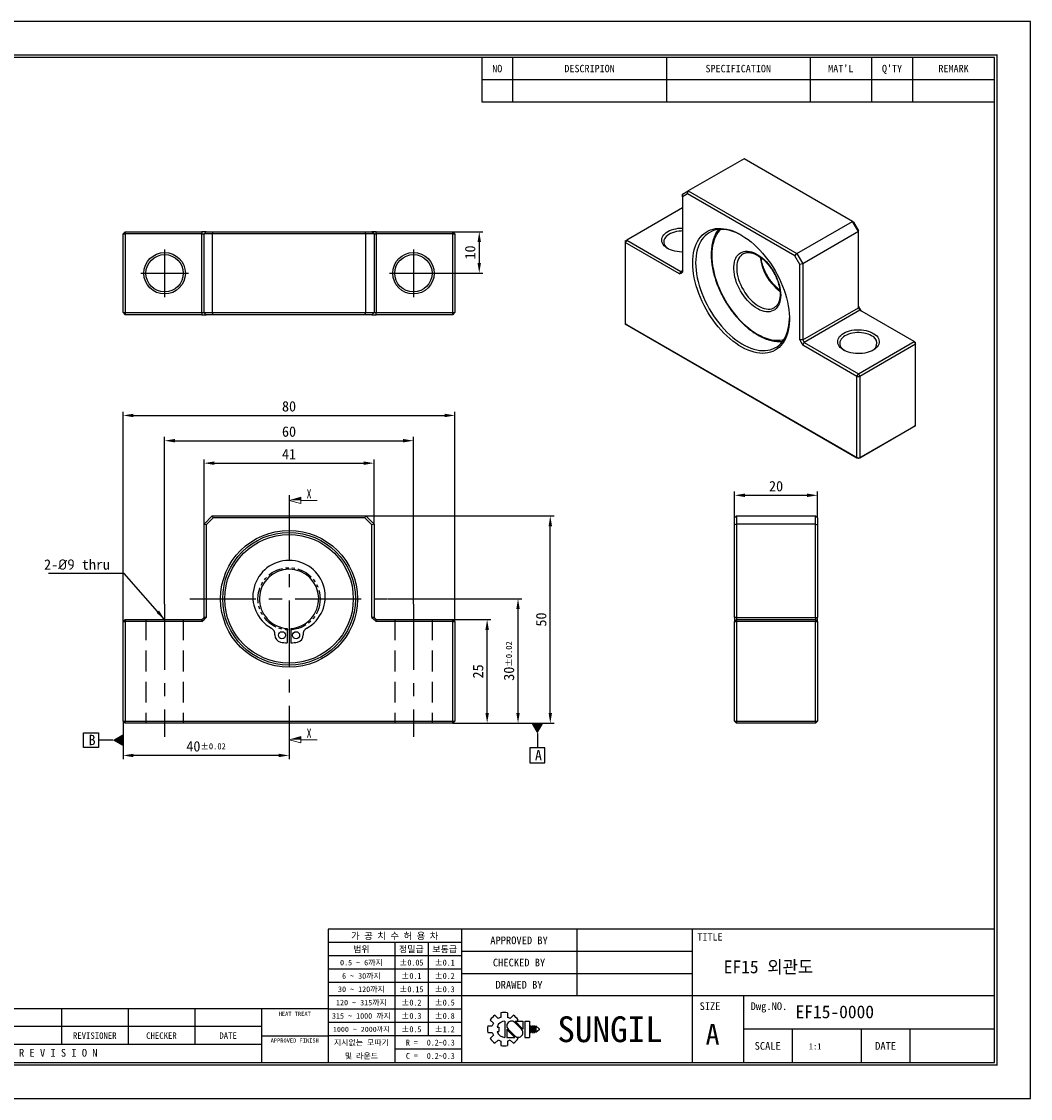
# Model space of a CAD drawing. Header units: millimetres. Extents: x 0 to 367, y 0 to 260.
# Tile 2 of 2: x 124 to 367, y 0 to 260. Entities that reach past the tile are written whole.
import ezdxf
from ezdxf.enums import TextEntityAlignment as Align

# ---------------------------------------------------------------- set-up
doc = ezdxf.new("R2010")
doc.units = ezdxf.units.MM
for name, pattern in [('CENTER', [50.8, 31.75, -6.35, 6.35, -6.35]), ('DASHED', [0.75, 0.5, -0.25]), ('PHANTOM', [2.5, 1.25, -0.25, 0.25, -0.25, 0.25, -0.25])]:
    doc.linetypes.add(name, pattern=pattern)
doc.layers.get('0').update_dxf_attribs({"linetype": 'CONTINUOUS'})
doc.layers.get('DEFPOINTS').update_dxf_attribs({"linetype": 'CONTINUOUS'})
for name, color, linetype in [('center', 1, 'CENTER'), ('hidden', 2, 'DASHED'), ('L1', 7, 'CONTINUOUS'), ('OUTLINE', 7, 'CONTINUOUS'), ('phantom', 6, 'PHANTOM')]:
    doc.layers.add(name, color=color, linetype=linetype)
doc.dimstyles.get("Standard").update_dxf_attribs({"dimtxt": 2.5, "dimasz": 2.5, "dimexe": 0.9, "dimexo": 0, "dimgap": 0.9, "dimtad": 1, "dimdec": 3, "dimzin": 11, "dimdsep": 46, "dimtxsty": 'Standard', "dimcen": 0, "dimclrd": 5, "dimclre": 5, "dimclrt": 3, "dimadec": 0, "dimazin": 0, "dimtfac": 0.6, "dimtdec": 3, "dimtmove": 0, "dimatfit": 3, "dimfxl": 1.25, "dimtolj": 1, "dimtzin": 11, "dimarcsym": 0})

# ---------------------------------------------------------------- blocks, each defined once
blk = doc.blocks.new('표제란')
at = {"layer": 'L1', "color": 0}
for p, q in [((297, 210), (0, 210)), ((297, 0), (297, 210)), ((0, 0), (297, 0))]:
    blk.add_line(p, q, dxfattribs=at)
at = {"layer": 'L1'}
for p, q in [((190, 203), (190, 194.34)), ((196, 203), (196, 194.34)), ((226, 203), (226, 194.34)), ((254, 203), (254, 194.34)), ((266, 203), (266, 194.34)), ((274, 203), (274, 194.34)), ((190, 198.67), (290, 198.67)), ((190, 194.34), (290, 194.34)), ((290, 33), (160, 33)), ((160, 33), (160, 7)), ((186, 33), (186, 7)), ((208.5, 33), (208.5, 20)), ((231, 33), (231, 7)), ((186, 30.4), (160, 30.4)), ((173, 30.4), (173, 7)), ((179.5, 30.4), (179.5, 12.2)), ((186, 27.8), (160, 27.8)), ((231, 28.67), (186, 28.67)), ((186, 25.2), (160, 25.2)), ((231, 24.33), (186, 24.33)), ((186, 22.6), (160, 22.6)), ((186, 20), (160, 20)), ((290, 20), (186, 20)), ((241, 20), (241, 7)), ((160, 17.5), (62, 17.5)), ((108, 17.5), (108, 10.5)), ((121, 17.5), (121, 10.5)), ((134, 17.5), (134, 10.5)), ((147, 17.5), (147, 7)), ((186, 17.4), (160, 17.4)), ((186, 14.8), (160, 14.8)), ((191.63, 15.3), (192.25, 14.68)), ((192.55, 16.22), (193.17, 15.6)), ((193.7, 16.69), (193.7, 15.81)), ((194.5, 15.08), (194.5, 11.92)), ((195, 16.69), (195, 15.81)), ((195.52, 15.6), (196.14, 16.22)), ((197.74, 13.5), (196.41, 14.83)), ((198.02, 13.53), (196.47, 15.08)), ((196.47, 15.08), (198.02, 15.08)), ((196.84, 15.08), (197.06, 15.3)), ((198.02, 15.08), (198.02, 13.5)), ((198.39, 15.08), (198.39, 11.92)), ((198.39, 15.08), (199.26, 15.08)), ((199.26, 15.08), (199.26, 11.92)), ((147, 14), (62, 14)), ((191.15, 14.15), (192.03, 14.15)), ((191.15, 14.15), (192.03, 14.15)), ((191.15, 12.85), (192.03, 12.85)), ((192.98, 13.93), (193.28, 13.93)), ((192.98, 13.07), (193.28, 13.07)), ((193.28, 13.93), (193.28, 13.07)), ((194.86, 13.5), (194.86, 11.92)), ((194.86, 13.47), (196.42, 11.92)), ((195.14, 13.5), (196.47, 12.17)), ((199.41, 14.15), (199.41, 12.85)), ((199.41, 14.15), (199.62, 14.15)), ((199.41, 12.85), (199.62, 12.85)), ((199.62, 14.15), (199.62, 12.85)), ((199.78, 14.15), (199.78, 12.85)), ((199.78, 14.15), (199.99, 14.15)), ((199.78, 12.85), (199.99, 12.85)), ((199.99, 14.15), (199.99, 12.85)), ((200.14, 14.15), (200.14, 12.85)), ((200.14, 14.15), (200.36, 14.15)), ((200.14, 12.85), (200.36, 12.85)), ((200.36, 14.15), (200.36, 12.85)), ((200.51, 14.15), (200.51, 12.85)), ((200.51, 14.15), (201.16, 13.61)), ((201.16, 13.39), (200.51, 12.85)), ((201.16, 13.61), (201.16, 13.5)), ((201.16, 13.61), (201.16, 13.39)), ((201.16, 13.5), (201.16, 13.39)), ((290, 13.5), (241, 13.5)), ((250.5, 13.5), (250.5, 7)), ((264, 13.5), (264, 7)), ((273.5, 13.5), (273.5, 7)), ((147, 10.5), (62, 10.5)), ((147, 12.2), (160, 12.2)), ((186, 12.2), (160, 12.2)), ((191.63, 11.7), (192.25, 12.32)), ((192.55, 10.78), (193.17, 11.4)), ((193.7, 11.19), (193.7, 10.31)), ((194.86, 11.92), (196.42, 11.92)), ((195, 11.19), (195, 10.31)), ((195.52, 11.4), (196.14, 10.78)), ((196.79, 11.98), (197.06, 11.7)), ((198.39, 11.92), (199.26, 11.92)), ((186, 9.6), (173, 9.6))]:
    blk.add_line(p, q, dxfattribs=at)
at = {"layer": 'L1', "const_width": 0.25}
blk.add_lwpolyline([(290.5, 6.5), (290.5, 203.5), (10, 203.5), (10, 6.5)], close=True, dxfattribs=at)
at = {"layer": 'L1'}
blk.add_lwpolyline([(290, 7), (290, 203), (10.5, 203), (10.5, 7)], close=True, dxfattribs=at)
for centre, radius, start, end in [((194.35, 13.5), 3.26, 123.4943, 146.5057), ((194.5, 13.5), 1.58, 90, 164.0671), ((194.35, 13.5), 2.4, 105.6872, 119.3128), ((194.35, 13.5), 3.26, 78.4943, 101.5057), ((195.78, 14.16), 0.919, 43.2202, 225.8282), ((194.35, 13.5), 2.4, 60.6872, 74.3128), ((194.35, 13.5), 3.26, 33.4943, 56.5057), ((194.35, 13.5), 3.26, 168.4943, 191.5057), ((194.35, 13.5), 2.4, 150.6872, 164.3128), ((194.35, 13.5), 2.4, 195.6872, 209.3128), ((194.5, 13.5), 1.58, 195.9329, 270), ((197.1, 12.84), 0.919, 223.2202, 45.8282), ((194.35, 13.5), 3.26, 213.4943, 236.5057), ((194.35, 13.5), 2.4, 240.6872, 254.3128), ((194.35, 13.5), 2.4, 285.6872, 299.3128), ((194.35, 13.5), 3.26, 303.4943, 326.5057), ((194.35, 13.5), 3.26, 258.4943, 281.5057)]:
    blk.add_arc(centre, radius, start, end, dxfattribs=at)
for p in [(208.5, 28.67), (208.5, 24.33)]:
    blk.add_point(p, dxfattribs=at)
for s, height, p in [("MAT'L", 1.444, (260, 200.83)), ("Q'TY", 1.444, (270, 200.83)), ('NO', 1.444, (193, 200.83)), ('DESCRIPION', 1.444, (211, 200.83)), ('SPECIFICATION', 1.444, (240, 200.83)), ('REMARK', 1.444, (282, 200.83)), ('가 공 치 수 허 용 차', 1.3, (173, 31.7)), ('APPROVED BY', 1.5, (197.25, 30.83)), ('TITLE', 1.444, (234.5, 31.5)), ('범위', 1.25, (166.5, 29.1)), ('정밀급', 1.25, (176.25, 29.1)), ('보통급', 1.25, (182.75, 29.1)), ('0.5 ~ 6까지', 1.1, (166.5, 26.5)), ('%%P0.05', 1.15, (176.25, 26.5)), ('%%P0.1', 1.15, (182.75, 26.5)), ('CHECKED BY', 1.5, (197.25, 26.5)), ('6 ~ 30까지', 1.1, (166.5, 23.9)), ('%%P0.1', 1.15, (176.25, 23.9)), ('%%P0.2', 1.15, (182.75, 23.9)), ('30 ~ 120까지', 1.1, (166.5, 21.3)), ('%%P0.15', 1.15, (176.25, 21.3)), ('%%P0.3', 1.15, (182.75, 21.3)), ('DRAWED BY', 1.5, (197.25, 22.17)), ('120 ~ 315까지', 1.1, (166.5, 18.7)), ('%%P0.2', 1.15, (176.25, 18.7)), ('%%P0.5', 1.15, (182.75, 18.7)), ('HEAT TREAT', 0.8, (153.5, 16.5)), ('SIZE', 1.5, (234.5, 18)), ('Dwg.NO.', 1.5, (246, 18)), ('315 ~ 1000 까지', 1.1, (166.5, 16.1)), ('%%P0.3', 1.15, (176.25, 16.1)), ('%%P0.8', 1.15, (182.75, 16.1)), ('SUNGIL', 5.032, (215, 13.5)), ('REVISIONER', 1.25, (114.5, 12.25)), ('CHECKER', 1.25, (127.5, 12.25)), ('DATE', 1.25, (140.5, 12.25)), ('1000 ~ 2000까지', 0.99, (166.5, 13.49)), ('%%P0.5', 1.15, (176.25, 13.5)), ('%%P1.2', 1.15, (182.75, 13.5)), ('A', 4, (235, 12.5)), ('APPROVED FINISH', 0.8, (153.5, 11.3)), ('지시없는 모따기', 1.1, (166.5, 10.9)), ('R = ', 1.15, (176.75, 10.9)), ('SCALE', 1.5, (245.75, 10.25)), ('DATE', 1.5, (268.75, 10.25)), ('R E V I S I O N', 1.5, (107.38, 8.9)), ('및 라운드', 1.1, (166.5, 8.3)), ('C = ', 1.15, (176.75, 8.3))]:
    blk.add_text(s, height=height, dxfattribs=at).set_placement(p, align=Align.MIDDLE_CENTER)
for tag, p in [('필렛', (179.25, 10.9)), ('모따기', (179.25, 8.3))]:
    blk.add_attdef(tag, text='', height=1.15, dxfattribs=at).set_placement(p, align=Align.MIDDLE_LEFT)
at = {"layer": 'OUTLINE', "ltscale": 0.5}
for tag, p, height in [('TITLE', (237.17, 24.41), 2.5), ('도번', (251.18, 15.64), 2.5), ('SCALE', (253.78, 9.55), 1.2), ('DATE', (277.02, 9.51), 1.2)]:
    blk.add_attdef(tag, p, '', height=height, dxfattribs=at)
blk = doc.blocks.new('*D2')
at = {"layer": 'DEFPOINTS', "color": 0}
for p in [(227.54, 115.45), (236.15, 115.45), (227.88, 90.45)]:
    blk.add_point(p, dxfattribs=at)
at = {"layer": 'OUTLINE', "color": 5, "lineweight": -2}
for p, q in [((227.54, 115.45), (237.05, 115.45)), ((236.15, 92.95), (236.15, 112.95)), ((227.88, 90.45), (237.05, 90.45))]:
    blk.add_line(p, q, dxfattribs=at)
at = {"layer": 'OUTLINE', "color": 5}
for points in [[(235.73, 112.95), (236.57, 112.95), (236.15, 115.45)], [(235.73, 92.95), (236.57, 92.95), (236.15, 90.45)]]:
    blk.add_solid(points, dxfattribs=at)
at = {"layer": 'OUTLINE', "color": 3, "insert": (233.97, 102.95), "char_height": 2.5, "attachment_point": 5, "rotation": 90}
blk.add_mtext('\\A1;25', dxfattribs=at)
blk = doc.blocks.new('*D3')
at = {"layer": 'DEFPOINTS', "color": 0}
for p in [(212.28, 120.45), (243.6, 120.45), (227.88, 90.45)]:
    blk.add_point(p, dxfattribs=at)
at = {"layer": 'OUTLINE', "color": 5, "lineweight": -2}
for p, q in [((212.28, 120.45), (244.5, 120.45)), ((243.6, 92.95), (243.6, 117.95)), ((227.88, 90.45), (244.5, 90.45))]:
    blk.add_line(p, q, dxfattribs=at)
at = {"layer": 'OUTLINE', "color": 5}
for points in [[(243.18, 117.95), (244.01, 117.95), (243.6, 120.45)], [(243.18, 92.95), (244.01, 92.95), (243.6, 90.45)]]:
    blk.add_solid(points, dxfattribs=at)
at = {"layer": 'OUTLINE', "color": 3, "insert": (241.42, 105.45), "char_height": 2.5, "attachment_point": 5, "rotation": 90}
blk.add_mtext('\\A1;30{\\H1.500000;±0.02}', dxfattribs=at)
blk = doc.blocks.new('*D4')
at = {"layer": 'DEFPOINTS', "color": 0}
for p in [(206.88, 140.45), (251.37, 140.45), (227.88, 90.45)]:
    blk.add_point(p, dxfattribs=at)
at = {"layer": 'OUTLINE', "color": 5, "lineweight": -2}
for p, q in [((206.88, 140.45), (252.27, 140.45)), ((251.37, 92.95), (251.37, 137.95)), ((227.88, 90.45), (252.27, 90.45))]:
    blk.add_line(p, q, dxfattribs=at)
at = {"layer": 'OUTLINE', "color": 5}
for points in [[(250.96, 137.95), (251.79, 137.95), (251.37, 140.45)], [(250.96, 92.95), (251.79, 92.95), (251.37, 90.45)]]:
    blk.add_solid(points, dxfattribs=at)
at = {"layer": 'OUTLINE', "color": 3, "insert": (249.19, 115.45), "char_height": 2.5, "attachment_point": 5, "rotation": 90}
blk.add_mtext('\\A1;50', dxfattribs=at)
blk = doc.blocks.new('_DatumFilled')
at = {"color": 0, "linetype": 'ByBlock'}
blk.add_solid([(0, 0.58), (-1, 0), (0, -0.58)], dxfattribs=at)
blk = doc.blocks.new('*D5')
at = {"layer": 'DEFPOINTS', "color": 0}
for p in [(148.38, 90.95), (188.38, 88.18), (148.38, 82.69)]:
    blk.add_point(p, dxfattribs=at)
at = {"layer": 'OUTLINE', "color": 5, "lineweight": -2}
for p, q in [((148.38, 90.95), (148.38, 81.79)), ((188.38, 88.18), (188.38, 81.79)), ((185.88, 82.69), (150.88, 82.69))]:
    blk.add_line(p, q, dxfattribs=at)
at = {"layer": 'OUTLINE', "color": 5}
for points in [[(150.88, 83.1), (150.88, 82.27), (148.38, 82.69)], [(185.88, 83.1), (185.88, 82.27), (188.38, 82.69)]]:
    blk.add_solid(points, dxfattribs=at)
at = {"layer": 'OUTLINE', "color": 3, "insert": (168.38, 84.87), "char_height": 2.5, "attachment_point": 5}
blk.add_mtext('\\A1;40{\\H1.500000;±0.02}', dxfattribs=at)
blk = doc.blocks.new('*D6')
at = {"layer": 'DEFPOINTS', "color": 0}
for p in [(208.88, 153.14), (167.88, 138.45), (208.88, 138.45)]:
    blk.add_point(p, dxfattribs=at)
at = {"layer": 'OUTLINE', "color": 5, "lineweight": -2}
for p, q in [((167.88, 138.45), (167.88, 154.04)), ((208.88, 138.45), (208.88, 154.04)), ((170.38, 153.14), (206.38, 153.14))]:
    blk.add_line(p, q, dxfattribs=at)
at = {"layer": 'OUTLINE', "color": 5}
for points in [[(170.38, 153.56), (170.38, 152.73), (167.88, 153.14)], [(206.38, 153.56), (206.38, 152.73), (208.88, 153.14)]]:
    blk.add_solid(points, dxfattribs=at)
at = {"layer": 'OUTLINE', "color": 3, "insert": (188.38, 155.33), "char_height": 2.5, "attachment_point": 5}
blk.add_mtext('\\A1;41', dxfattribs=at)
blk = doc.blocks.new('*D7')
at = {"layer": 'DEFPOINTS', "color": 0}
for p in [(218.38, 158.56), (158.38, 119.19), (218.38, 119.19)]:
    blk.add_point(p, dxfattribs=at)
at = {"layer": 'OUTLINE', "color": 5, "lineweight": -2}
for p, q in [((158.38, 119.19), (158.38, 159.46)), ((160.88, 158.56), (215.88, 158.56)), ((218.38, 119.19), (218.38, 159.46))]:
    blk.add_line(p, q, dxfattribs=at)
at = {"layer": 'OUTLINE', "color": 5}
for points in [[(160.88, 158.98), (160.88, 158.14), (158.38, 158.56)], [(215.88, 158.98), (215.88, 158.14), (218.38, 158.56)]]:
    blk.add_solid(points, dxfattribs=at)
at = {"layer": 'OUTLINE', "color": 3, "insert": (188.38, 160.74), "char_height": 2.5, "attachment_point": 5}
blk.add_mtext('\\A1;60', dxfattribs=at)
blk = doc.blocks.new('*D8')
at = {"layer": 'DEFPOINTS', "color": 0}
for p in [(228.38, 164.65), (148.38, 114.95), (228.38, 114.95)]:
    blk.add_point(p, dxfattribs=at)
at = {"layer": 'OUTLINE', "color": 5, "lineweight": -2}
for p, q in [((148.38, 114.95), (148.38, 165.55)), ((150.88, 164.65), (225.88, 164.65)), ((228.38, 114.95), (228.38, 165.55))]:
    blk.add_line(p, q, dxfattribs=at)
at = {"layer": 'OUTLINE', "color": 5}
for points in [[(150.88, 165.06), (150.88, 164.23), (148.38, 164.65)], [(225.88, 165.06), (225.88, 164.23), (228.38, 164.65)]]:
    blk.add_solid(points, dxfattribs=at)
at = {"layer": 'OUTLINE', "color": 3, "insert": (188.38, 166.83), "char_height": 2.5, "attachment_point": 5}
blk.add_mtext('\\A1;80', dxfattribs=at)
blk = doc.blocks.new('*D9')
at = {"layer": 'DEFPOINTS', "color": 0}
for p in [(315.81, 145.4), (295.81, 138.24), (315.81, 139.95)]:
    blk.add_point(p, dxfattribs=at)
at = {"layer": 'OUTLINE', "color": 5, "lineweight": -2}
for p, q in [((295.81, 138.24), (295.81, 146.3)), ((298.31, 145.4), (313.31, 145.4)), ((315.81, 139.95), (315.81, 146.3))]:
    blk.add_line(p, q, dxfattribs=at)
at = {"layer": 'OUTLINE', "color": 5}
for points in [[(298.31, 145.81), (298.31, 144.98), (295.81, 145.4)], [(313.31, 145.81), (313.31, 144.98), (315.81, 145.4)]]:
    blk.add_solid(points, dxfattribs=at)
at = {"layer": 'OUTLINE', "color": 3, "insert": (305.81, 147.58), "char_height": 2.5, "attachment_point": 5}
blk.add_mtext('\\A1;20', dxfattribs=at)
blk = doc.blocks.new('*D11')
at = {"layer": 'DEFPOINTS', "color": 0}
for p in [(227.88, 208.93), (223.38, 198.93), (234.25, 198.93)]:
    blk.add_point(p, dxfattribs=at)
at = {"layer": 'OUTLINE', "color": 5, "lineweight": -2}
for p, q in [((227.88, 208.93), (235.15, 208.93)), ((234.25, 206.43), (234.25, 201.43)), ((223.38, 198.93), (235.15, 198.93))]:
    blk.add_line(p, q, dxfattribs=at)
at = {"layer": 'OUTLINE', "color": 5}
for points in [[(233.83, 206.43), (234.66, 206.43), (234.25, 208.93)], [(233.83, 201.43), (234.66, 201.43), (234.25, 198.93)]]:
    blk.add_solid(points, dxfattribs=at)
at = {"layer": 'OUTLINE', "color": 3, "insert": (232.06, 203.93), "char_height": 2.5, "attachment_point": 5, "rotation": 90}
blk.add_mtext('\\A1;10', dxfattribs=at)

msp = doc.modelspace()

# ---------------------------------------------------------------- linework, layer by layer
at = {"layer": 'center'}
for p, q in [((158.3843, 204.6775), (158.3843, 193.1775)), ((218.3843, 204.6775), (218.3843, 193.1775)), ((152.6343, 198.9275), (164.1343, 198.9275)), ((212.6343, 198.9275), (224.1343, 198.9275))]:
    msp.add_line(p, q, dxfattribs=at)
at = {"layer": 'center', "ltscale": 0.5}
for p, q in [((188.3843, 145.4507), (188.3843, 85.4507)), ((164.4908, 120.4507), (212.2778, 120.4507)), ((158.3843, 119.1939), (158.3843, 87.2111)), ((218.3843, 119.1939), (218.3843, 87.2111))]:
    msp.add_line(p, q, dxfattribs=at)
at = {"layer": 'hidden', "ltscale": 10}
for p, q in [((153.8843, 115.4507), (153.8843, 90.4507)), ((162.8843, 115.4507), (162.8843, 90.4507)), ((213.8843, 115.4507), (213.8843, 90.4507)), ((222.8843, 115.4507), (222.8843, 90.4507))]:
    msp.add_line(p, q, dxfattribs=at)
at = {"layer": 'OUTLINE'}
for p, q in [((298.0918, 226.5227), (284.6568, 218.7668)), ((324.2548, 211.4191), (298.0918, 226.5227)), ((283.2426, 217.9501), (284.6568, 218.7668)), ((284.4497, 218.0699), (283.2426, 217.3728)), ((284.4497, 218.0699), (284.6568, 218.7668)), ((310.3197, 203.1354), (284.4497, 218.0699)), ((284.6568, 218.7668), (310.8197, 203.6633)), ((283.2426, 217.3728), (283.2426, 217.9501)), ((283.2426, 217.3728), (283.2426, 199.1698)), ((283.2426, 214.6815), (269.8075, 206.9256)), ((310.8197, 203.6633), (324.2548, 211.4191)), ((325.669, 208.9697), (324.2548, 211.4191)), ((324.2548, 211.4191), (324.4619, 211.2995)), ((324.4619, 211.2995), (325.669, 209.2088)), ((148.8843, 208.9275), (148.3843, 208.4275)), ((148.3843, 208.4275), (148.8843, 208.4275)), ((148.3843, 189.4275), (148.3843, 208.4275)), ((148.8843, 208.9275), (148.8843, 208.4275)), ((148.8843, 208.9275), (167.3843, 208.9275)), ((167.3843, 208.4275), (148.8843, 208.4275)), ((148.8843, 208.4275), (148.8843, 189.4275)), ((167.3843, 208.9275), (167.3843, 208.4275)), ((167.8843, 208.9275), (167.3843, 208.9275)), ((167.3843, 208.4275), (167.8843, 208.4275)), ((167.3843, 189.4275), (167.3843, 208.4275)), ((168.3843, 208.9275), (167.8843, 208.4275)), ((168.3843, 208.9275), (167.8843, 208.9275)), ((169.8843, 208.4275), (167.8843, 208.4275)), ((167.8843, 189.4275), (167.8843, 208.4275)), ((168.3843, 208.9275), (170.0914, 208.9275)), ((169.8843, 208.4275), (170.0914, 208.9275)), ((169.8843, 208.4275), (169.8843, 189.4275)), ((206.8843, 208.4275), (169.8843, 208.4275)), ((170.0914, 208.9275), (206.6772, 208.9275)), ((206.8843, 208.4275), (206.6772, 208.9275)), ((206.6772, 208.9275), (208.3843, 208.9275)), ((206.8843, 189.4275), (206.8843, 208.4275)), ((208.8843, 208.4275), (206.8843, 208.4275)), ((208.8843, 208.4275), (208.3843, 208.9275)), ((208.8843, 208.9275), (208.3843, 208.9275)), ((209.3843, 208.9275), (208.8843, 208.9275)), ((208.8843, 208.4275), (208.8843, 189.4275)), ((208.8843, 208.4275), (209.3843, 208.4275)), ((209.3843, 208.4275), (209.3843, 208.9275)), ((209.3843, 208.9275), (227.8843, 208.9275)), ((209.3843, 208.4275), (209.3843, 189.4275)), ((227.8843, 208.4275), (209.3843, 208.4275)), ((227.8843, 208.4275), (227.8843, 208.9275)), ((228.3843, 208.4275), (227.8843, 208.9275)), ((227.8843, 208.4275), (228.3843, 208.4275)), ((227.8843, 189.4275), (227.8843, 208.4275)), ((228.3843, 208.4275), (228.3843, 189.4275)), ((325.669, 208.9697), (312.234, 201.2138)), ((325.669, 208.9697), (325.669, 209.2088)), ((325.669, 190.5975), (325.669, 208.9697)), ((269.8075, 206.9256), (269.454, 206.3132)), ((269.454, 206.7214), (269.8075, 206.9256)), ((269.454, 206.7214), (269.454, 206.3132)), ((269.454, 206.3132), (269.454, 186.7162)), ((282.5355, 198.7614), (269.454, 206.3132)), ((269.8075, 206.9256), (282.889, 199.3738)), ((310.3197, 203.1354), (310.8197, 203.6633)), ((311.5268, 201.0447), (310.3197, 203.1354)), ((310.8197, 203.6633), (312.234, 201.2138)), ((312.234, 201.2138), (311.5268, 201.0447)), ((311.5268, 182.8416), (311.5268, 201.0447)), ((312.234, 201.2138), (312.234, 182.8416)), ((282.889, 199.3738), (282.5355, 198.7614)), ((282.5355, 198.7614), (282.889, 198.9656)), ((282.889, 199.3738), (283.2426, 199.578)), ((282.889, 198.9656), (283.2426, 199.1698)), ((305.3292, 190.607), (305.377, 190.634)), ((312.234, 182.8416), (325.669, 190.5975)), ((326.0225, 189.9851), (312.5875, 182.2292)), ((326.0225, 190.3933), (325.669, 191.0057)), ((325.669, 190.5975), (326.0225, 189.9851)), ((326.376, 189.781), (326.0225, 190.3933)), ((339.104, 182.4333), (326.0225, 189.9851)), ((148.3843, 189.4275), (148.8843, 189.4275)), ((148.3843, 189.4275), (148.8843, 188.9275)), ((148.8843, 189.4275), (167.3843, 189.4275)), ((148.8843, 189.4275), (148.8843, 188.9275)), ((167.3843, 188.9275), (148.8843, 188.9275)), ((167.3843, 189.4275), (167.8843, 189.4275)), ((167.3843, 189.4275), (167.3843, 188.9275)), ((167.3843, 188.9275), (167.8843, 188.9275)), ((167.8843, 189.4275), (169.8843, 189.4275)), ((168.3843, 188.9275), (167.8843, 189.4275)), ((167.8843, 188.9275), (168.3843, 188.9275)), ((170.0914, 188.9275), (168.3843, 188.9275)), ((169.8843, 189.4275), (206.8843, 189.4275)), ((170.0914, 188.9275), (169.8843, 189.4275)), ((206.6772, 188.9275), (170.0914, 188.9275)), ((206.6772, 188.9275), (206.8843, 189.4275)), ((208.3843, 188.9275), (206.6772, 188.9275)), ((206.8843, 189.4275), (208.8843, 189.4275)), ((208.8843, 189.4275), (208.3843, 188.9275)), ((208.3843, 188.9275), (208.8843, 188.9275)), ((208.8843, 189.4275), (209.3843, 189.4275)), ((208.8843, 188.9275), (209.3843, 188.9275)), ((209.3843, 188.9275), (209.3843, 189.4275)), ((209.3843, 189.4275), (227.8843, 189.4275)), ((227.8843, 188.9275), (209.3843, 188.9275)), ((227.8843, 189.4275), (228.3843, 189.4275)), ((227.8843, 188.9275), (227.8843, 189.4275)), ((227.8843, 188.9275), (228.3843, 189.4275)), ((269.454, 186.7162), (325.3154, 154.4681)), ((269.8075, 186.5121), (269.454, 186.7162)), ((325.669, 154.2639), (269.8075, 186.5121)), ((311.5268, 182.8416), (311.8804, 182.2292)), ((312.234, 182.8416), (311.5268, 182.8416)), ((311.8804, 182.2292), (312.234, 181.6169)), ((312.234, 182.8416), (312.5875, 182.2292)), ((312.234, 181.6169), (312.5875, 182.2292)), ((312.5875, 182.2292), (325.669, 174.6775)), ((325.669, 174.6775), (339.104, 182.4333)), ((339.4576, 181.821), (326.0225, 174.0651)), ((339.104, 182.4333), (339.4576, 181.821)), ((339.104, 182.4333), (339.4576, 182.2292)), ((339.4576, 181.821), (339.4576, 182.2292)), ((339.4576, 162.224), (339.4576, 181.821)), ((325.3154, 174.0651), (312.234, 181.6169)), ((325.3154, 174.0651), (325.669, 174.6775)), ((325.3154, 154.4681), (325.3154, 174.0651)), ((325.3154, 174.0651), (326.0225, 174.0651)), ((325.669, 174.6775), (326.0225, 174.0651)), ((326.0225, 174.0651), (326.0225, 154.4681)), ((339.104, 162.0198), (325.669, 154.2639)), ((326.0225, 154.4681), (339.4576, 162.224)), ((339.4576, 162.224), (339.104, 162.0198)), ((325.3154, 154.4681), (326.0225, 154.4681)), ((325.669, 154.2639), (325.3154, 154.4681)), ((326.0225, 154.4681), (325.669, 154.2639)), ((167.8843, 138.4507), (169.8843, 140.4507)), ((170.0914, 139.9507), (169.8843, 140.4507)), ((169.8843, 140.4507), (206.8843, 140.4507)), ((206.6772, 139.9507), (206.8843, 140.4507)), ((206.8843, 140.4507), (208.8843, 138.4507)), ((295.8114, 139.9507), (296.3114, 140.4507)), ((296.3114, 140.4507), (296.3114, 138.4507)), ((296.3114, 140.4507), (315.3114, 140.4507)), ((315.3114, 138.4507), (315.3114, 140.4507)), ((315.3114, 140.4507), (315.8114, 139.9507)), ((167.8843, 115.9507), (167.8843, 138.4507)), ((168.3843, 138.2436), (167.8843, 138.4507)), ((170.0914, 139.9507), (168.3843, 138.2436)), ((168.3843, 138.2436), (168.3843, 115.9507)), ((206.6772, 139.9507), (170.0914, 139.9507)), ((208.3843, 138.2436), (206.6772, 139.9507)), ((208.8843, 138.4507), (208.3843, 138.2436)), ((208.3843, 115.9507), (208.3843, 138.2436)), ((208.8843, 138.4507), (208.8843, 115.9507)), ((295.8114, 138.2436), (295.8114, 139.9507)), ((296.3114, 138.4507), (295.8114, 138.2436)), ((295.8114, 115.9507), (295.8114, 138.2436)), ((315.3114, 138.4507), (296.3114, 138.4507)), ((296.3114, 138.4507), (296.3114, 115.9507)), ((315.3114, 138.4507), (315.8114, 138.2436)), ((315.3114, 115.9507), (315.3114, 138.4507)), ((315.8114, 139.9507), (315.8114, 138.2436)), ((315.8114, 138.2436), (315.8114, 115.9507)), ((148.3843, 114.9507), (148.8843, 115.4507)), ((148.3843, 114.9507), (148.8843, 114.9507)), ((148.3843, 90.9507), (148.3843, 114.9507)), ((148.8843, 115.4507), (148.8843, 114.9507)), ((148.8843, 115.4507), (167.3843, 115.4507)), ((148.8843, 114.9507), (148.8843, 90.9507)), ((167.3843, 114.9507), (148.8843, 114.9507)), ((167.3843, 115.4507), (167.8843, 115.9507)), ((167.3843, 114.9507), (167.8843, 115.4507)), ((167.3843, 115.4507), (167.3843, 114.9507)), ((167.8843, 115.4507), (168.3843, 115.9507)), ((168.3843, 115.9507), (167.8843, 115.9507)), ((208.3843, 115.9507), (208.8843, 115.4507)), ((208.8843, 115.9507), (208.3843, 115.9507)), ((208.8843, 115.9507), (209.3843, 115.4507)), ((208.8843, 115.4507), (209.3843, 114.9507)), ((209.3843, 114.9507), (209.3843, 115.4507)), ((209.3843, 115.4507), (227.8843, 115.4507)), ((227.8843, 114.9507), (209.3843, 114.9507)), ((227.8843, 115.4507), (228.3843, 114.9507)), ((227.8843, 114.9507), (227.8843, 115.4507)), ((227.8843, 90.9507), (227.8843, 114.9507)), ((227.8843, 114.9507), (228.3843, 114.9507)), ((228.3843, 114.9507), (228.3843, 90.9507)), ((296.3114, 115.9507), (295.8114, 115.9507)), ((295.8114, 115.9507), (295.8114, 115.4507)), ((295.8114, 114.9507), (296.3114, 115.4507)), ((295.8114, 115.4507), (295.8114, 114.9507)), ((295.8114, 90.9507), (295.8114, 114.9507)), ((295.8114, 114.9507), (296.3114, 114.9507)), ((296.3114, 115.9507), (315.3114, 115.9507)), ((296.3114, 115.9507), (296.3114, 115.4507)), ((296.3114, 115.4507), (315.3114, 115.4507)), ((296.3114, 115.4507), (296.3114, 114.9507)), ((296.3114, 114.9507), (296.3114, 90.9507)), ((315.3114, 114.9507), (296.3114, 114.9507)), ((315.3114, 115.9507), (315.3114, 115.4507)), ((315.3114, 115.9507), (315.8114, 115.9507)), ((315.3114, 115.4507), (315.8114, 114.9507)), ((315.3114, 115.4507), (315.3114, 114.9507)), ((315.3114, 90.9507), (315.3114, 114.9507)), ((315.3114, 114.9507), (315.8114, 114.9507)), ((315.8114, 115.4507), (315.8114, 115.9507)), ((315.8114, 114.9507), (315.8114, 115.4507)), ((315.8114, 114.9507), (315.8114, 90.9507)), ((187.9605, 113.3132), (187.9611, 109.8132)), ((188.808, 113.3132), (188.8074, 109.8132)), ((148.3843, 90.9507), (148.8843, 90.9507)), ((148.8843, 90.4507), (148.3843, 90.9507)), ((148.8843, 90.9507), (227.8843, 90.9507)), ((148.8843, 90.4507), (148.8843, 90.9507)), ((227.8843, 90.9507), (228.3843, 90.9507)), ((227.8843, 90.4507), (227.8843, 90.9507)), ((228.3843, 90.9507), (227.8843, 90.4507)), ((296.3114, 90.4507), (295.8114, 90.9507)), ((295.8114, 90.9507), (296.3114, 90.9507)), ((296.3114, 90.9507), (315.3114, 90.9507)), ((296.3114, 90.9507), (296.3114, 90.4507)), ((315.3114, 90.9507), (315.8114, 90.9507)), ((315.3114, 90.9507), (315.3114, 90.4507)), ((315.8114, 90.9507), (315.3114, 90.4507)), ((227.8843, 90.4507), (148.8843, 90.4507)), ((315.3114, 90.4507), (296.3114, 90.4507))]:
    msp.add_line(p, q, dxfattribs=at)
at = {"layer": 'OUTLINE', "lineweight": 9}
for p, q in [((188.3843, 144.1522), (191.2443, 144.9186)), ((188.3843, 144.1522), (191.2443, 143.3859)), ((191.2443, 144.9186), (191.2443, 143.3859)), ((191.2443, 144.1522), (195.2054, 144.1522)), ((188.3843, 86.4715), (191.2443, 87.2379)), ((188.3843, 86.4715), (191.2443, 85.7052)), ((191.2443, 87.2379), (191.2443, 85.7052)), ((191.2443, 86.4715), (195.2054, 86.4715))]:
    msp.add_line(p, q, dxfattribs=at)
at = {"layer": 'OUTLINE', "flags": 128}
for points in [[(283.2426, 204.0391), (283.0972, 204.0404), (282.5179, 204.0696), (281.9485, 204.1375), (281.3965, 204.2431), (280.8696, 204.3849), (280.3747, 204.5612), (279.9186, 204.7693), (279.5075, 205.0067), (279.1468, 205.27), (278.8416, 205.5557), (278.5958, 205.8599), (278.4129, 206.1785), (278.2954, 206.5072), (278.2447, 206.8416), (278.2616, 207.1772), (278.3459, 207.5093), (278.4964, 207.8335), (278.711, 208.1454), (278.987, 208.4409), (279.3205, 208.7159), (279.707, 208.9666), (280.1414, 209.1898), (280.6177, 209.3823), (281.1295, 209.5416), (281.6699, 209.6655), (282.2315, 209.7524), (282.8068, 209.801), (283.2426, 209.812)], [(283.2426, 209.1151), (282.8964, 209.1074), (282.3477, 209.0632), (281.8125, 208.9804), (281.299, 208.8603), (280.815, 208.7047), (280.3678, 208.5159), (279.9641, 208.2968), (279.6102, 208.0507), (279.3113, 207.7814), (279.072, 207.4929), (278.8959, 207.1897), (278.7857, 206.8762), (278.7431, 206.5573), (278.7687, 206.2378), (278.8621, 205.9225), (279.0219, 205.6163), (279.2457, 205.3237), (279.5301, 205.0492), (279.8707, 204.797), (279.8926, 204.7828)], [(285.7175, 201.4155), (285.7409, 202.2564), (285.8113, 203.0669), (285.9283, 203.8435), (286.0914, 204.5833), (286.3, 205.2832), (286.5532, 205.9404), (286.85, 206.5523), (287.1893, 207.1163), (287.5696, 207.6303), (287.9894, 208.0921), (288.4471, 208.4999), (288.9407, 208.8521), (289.4684, 209.1472), (290.0279, 209.3841), (290.617, 209.5617), (291.2334, 209.6795), (291.8746, 209.7368), (292.538, 209.7335), (293.2208, 209.6696), (293.9205, 209.5453), (294.6341, 209.3612), (295.3587, 209.118), (296.0915, 208.8166), (296.8296, 208.4583), (297.5698, 208.0445), (298.3093, 207.5769), (299.0451, 207.0574), (299.7742, 206.488), (300.4937, 205.8711), (301.2007, 205.2091), (301.8923, 204.5048), (302.5658, 203.7608), (303.2183, 202.9803), (303.8474, 202.1664), (304.4505, 201.3224), (305.0251, 200.4516), (305.569, 199.5575), (306.0799, 198.6438), (306.5558, 197.7142), (306.9948, 196.7723), (307.395, 195.822), (307.755, 194.8671), (308.0732, 193.9115), (308.3484, 192.959), (308.5794, 192.0134), (308.7653, 191.0785), (308.9054, 190.1581), (308.9991, 189.2559), (309.0461, 188.3756), (309.0461, 187.5207), (308.9991, 186.6946), (308.9054, 185.9006), (308.7653, 185.142), (308.5794, 184.4218), (308.3484, 183.7429), (308.0732, 183.1081), (307.755, 182.5198), (307.395, 181.9806), (306.9948, 181.4924), (306.5558, 181.0574), (306.0799, 180.6772), (305.569, 180.3534), (305.0251, 180.0872), (304.4505, 179.8799), (303.8474, 179.7321), (303.2183, 179.6445), (302.5658, 179.6175), (301.8923, 179.6511), (301.2007, 179.7453), (300.4937, 179.8996), (299.7742, 180.1133), (299.0451, 180.3858), (298.3093, 180.7158), (297.5698, 181.102), (296.8296, 181.5429), (296.0915, 182.0368), (295.3587, 182.5815), (294.6341, 183.1749), (293.9205, 183.8147), (293.2208, 184.4982), (292.538, 185.2227), (291.8746, 185.9853), (291.2334, 186.7829), (290.617, 187.6123), (290.0279, 188.4702), (289.4684, 189.353), (288.9407, 190.2574), (288.4471, 191.1795), (287.9894, 192.1157), (287.5696, 193.0623), (287.1893, 194.0153), (286.85, 194.9711), (286.5532, 195.9256), (286.3, 196.8752), (286.0914, 197.8159), (285.9283, 198.744), (285.8113, 199.6557), (285.7409, 200.5474), (285.7175, 201.4155)], [(297.5647, 208.0475), (297.5551, 208.0529), (296.8232, 208.4343), (296.0952, 208.7589), (295.3741, 209.0253), (294.6629, 209.2323), (293.9646, 209.3792), (293.2821, 209.4653), (292.6183, 209.4902), (291.976, 209.4539), (291.3578, 209.3564), (290.7664, 209.1983), (290.2043, 208.9801), (289.6738, 208.7028), (289.177, 208.3675), (288.7162, 207.9757), (288.2933, 207.5289), (287.9099, 207.0292), (287.5678, 206.4785), (287.2683, 205.8791), (287.0128, 205.2337), (286.8022, 204.5448), (286.6375, 203.8154), (286.5194, 203.0486), (286.4483, 202.2475), (286.4246, 201.4155)], [(292.4087, 209.4852), (292.1608, 209.2176), (291.782, 208.7329), (291.4439, 208.1977), (291.1479, 207.6142), (290.8953, 206.9849), (290.6871, 206.3125), (290.5242, 205.6), (290.4074, 204.8503), (290.3371, 204.0666), (290.3136, 203.2524), (290.3371, 202.4111), (290.4074, 201.5463), (290.5242, 200.6617), (290.6871, 199.7611), (290.8953, 198.8484), (291.1479, 197.9274), (291.4439, 197.0021), (291.782, 196.0765), (292.1608, 195.1546), (292.5785, 194.2402), (293.0335, 193.3373), (293.5238, 192.4498), (294.0473, 191.5815), (294.6017, 190.736), (295.1847, 189.917), (295.7937, 189.1281), (296.4262, 188.3725), (297.0795, 187.6536), (297.7508, 186.9743), (298.4371, 186.3377), (299.1356, 185.7464), (299.8432, 185.203), (300.557, 184.7098), (301.2738, 184.2689), (301.9906, 183.8821), (302.7044, 183.5513), (303.412, 183.2777), (304.1105, 183.0625), (304.7968, 182.9067), (305.4681, 182.811), (306.1214, 182.7757), (306.7539, 182.8009), (307.3629, 182.8867), (307.7172, 182.9673)], [(306.9307, 193.6596), (306.9072, 193.0791), (306.8371, 192.5305), (306.7209, 192.0183), (306.5595, 191.5468), (306.3544, 191.1198), (306.1071, 190.7409), (305.8198, 190.4133), (305.4949, 190.1397), (305.1349, 189.9222), (304.743, 189.7628), (304.3223, 189.6628), (303.8763, 189.6229), (303.4088, 189.6435), (302.9236, 189.7245), (302.4247, 189.8651), (301.9163, 190.0643), (301.4026, 190.3203), (300.8878, 190.631), (300.3762, 190.9939), (299.872, 191.4059), (299.3794, 191.8637), (298.9026, 192.3634), (298.4454, 192.9009), (298.0116, 193.4718), (297.6049, 194.0712), (297.2285, 194.6944), (296.8857, 195.336), (296.5793, 195.9907), (296.3117, 196.6533), (296.0853, 197.318), (295.9018, 197.9796), (295.7629, 198.6323), (295.6696, 199.271), (295.6228, 199.8902), (295.6228, 200.4848), (295.6696, 201.05), (295.7629, 201.5809), (295.9018, 202.0733), (296.0853, 202.523), (296.3117, 202.9263), (296.5793, 203.28), (296.8857, 203.5809), (297.2285, 203.8267), (297.6049, 204.0153), (298.0116, 204.1452), (298.4454, 204.2152), (298.9026, 204.2249), (299.3794, 204.174), (299.872, 204.0631), (300.3762, 203.893), (300.8878, 203.6652), (301.4026, 203.3815), (301.9163, 203.0444), (302.4247, 202.6565), (302.9236, 202.2212), (303.4088, 201.7419), (303.8763, 201.2228), (304.3223, 200.668), (304.743, 200.0823), (305.1349, 199.4703), (305.4949, 198.8373), (305.8198, 198.1885), (306.1071, 197.5291), (306.3544, 196.8648), (306.5595, 196.2009), (306.7209, 195.5431), (306.8371, 194.8967), (306.9072, 194.2672), (306.9307, 193.6596)], [(297.8777, 203.6247), (297.5826, 203.4252), (297.2792, 203.1456), (297.014, 202.8131), (296.7893, 202.4306), (296.6072, 202.0016), (296.4691, 201.5298), (296.3764, 201.0193), (296.3299, 200.4746), (296.3299, 199.9005), (296.3764, 199.302), (296.4691, 198.6845), (296.6072, 198.0533), (296.7893, 197.4139), (297.014, 196.7721), (297.2792, 196.1334), (297.5826, 195.5035), (297.9216, 194.8878), (298.2931, 194.2919), (298.6939, 193.7209), (299.1205, 193.1798), (299.5692, 192.6734), (300.0359, 192.2063), (300.5166, 191.7823), (301.0071, 191.4054), (301.503, 191.0787), (302.0001, 190.8053), (302.4938, 190.5874), (302.9799, 190.427), (303.4542, 190.3255), (303.9124, 190.2838), (304.3505, 190.3023), (304.7646, 190.3807), (305.1512, 190.5185), (305.3292, 190.607)], [(297.9271, 203.6525), (297.9216, 203.6495), (297.8777, 203.6247)], [(286.4246, 201.4155), (286.4483, 200.5561), (286.5194, 199.673), (286.6375, 198.7697), (286.8022, 197.8502), (287.0128, 196.9182), (287.2683, 195.9777), (287.5678, 195.0326), (287.9099, 194.0869), (288.2933, 193.1445), (288.7162, 192.2094), (289.177, 191.2855), (289.6738, 190.3768), (290.2043, 189.4869), (290.7664, 188.6197), (291.3578, 187.7787), (291.976, 186.9676), (292.6183, 186.1897), (293.2821, 185.4482), (293.9646, 184.7463), (294.6629, 184.0869), (295.3741, 183.4728), (296.0952, 182.9066), (296.8232, 182.3906), (297.5551, 181.9271), (298.2877, 181.5178), (299.018, 181.1646), (299.743, 180.869), (300.4595, 180.6322), (301.1646, 180.4551), (301.8554, 180.3386), (302.5289, 180.283), (303.1823, 180.2888), (303.8128, 180.3557), (304.4179, 180.4836), (304.995, 180.6718), (305.5416, 180.9197), (306.0555, 181.2262), (306.5345, 181.5899), (306.9766, 182.0094), (307.38, 182.4829), (307.7429, 183.0084), (308.0639, 183.5837), (308.3416, 184.2065), (308.5747, 184.874), (308.7625, 185.5835), (308.904, 186.332), (308.9986, 187.1164), (309.046, 187.9333), (309.0506, 188.1512)], [(329.2045, 180.3923), (328.7702, 180.1692), (328.2939, 179.9766), (327.7821, 179.8173), (327.2417, 179.6934), (326.6801, 179.6065), (326.1048, 179.5579), (325.5236, 179.5481), (324.9443, 179.5774), (324.3749, 179.6453), (323.823, 179.7508), (323.296, 179.8927), (322.8011, 180.0689), (322.345, 180.2771), (321.9339, 180.5144), (321.5732, 180.7777), (321.268, 181.0634), (321.0222, 181.3677), (320.8394, 181.6863), (320.7218, 182.015), (320.6711, 182.3494), (320.688, 182.6849), (320.7723, 183.017), (320.9228, 183.3413), (321.1374, 183.6532), (321.4134, 183.9487), (321.7469, 184.2236), (322.1335, 184.4744), (322.5678, 184.6975), (323.0441, 184.89), (323.5559, 185.0493), (324.0963, 185.1733), (324.6579, 185.2601), (325.2332, 185.3088), (325.8144, 185.3186), (326.3936, 185.2893), (326.9631, 185.2214), (327.515, 185.1158), (328.042, 184.974), (328.5369, 184.7978), (328.993, 184.5896), (329.4041, 184.3522), (329.7647, 184.0889), (330.07, 183.8032), (330.3157, 183.499), (330.4986, 183.1804), (330.6162, 182.8517), (330.6669, 182.5173), (330.65, 182.1818), (330.5657, 181.8497), (330.4152, 181.5254), (330.2005, 181.2135), (329.9246, 180.918), (329.5911, 180.6431), (329.2045, 180.3923)], [(328.851, 183.862), (328.4358, 184.0738), (327.9787, 184.2546), (327.4866, 184.4015), (326.967, 184.5125), (326.4276, 184.5857), (325.8768, 184.6201), (325.3228, 184.6152), (324.7741, 184.571), (324.2389, 184.4882), (323.7254, 184.3681), (323.2414, 184.2124), (322.7942, 184.0236), (322.3905, 183.8046), (322.0366, 183.5585), (321.7377, 183.2892), (321.4984, 183.0007), (321.3223, 182.6974), (321.2121, 182.384), (321.1695, 182.0651), (321.1951, 181.7456), (321.2885, 181.4303), (321.4483, 181.1241), (321.6721, 180.8315), (321.9565, 180.557), (322.2972, 180.3047), (322.319, 180.2906)]]:
    msp.add_lwpolyline(points, dxfattribs=at)
at = {"layer": 'OUTLINE', "color": 5, "ltscale": 0.5}
for points in [[(142.4195, 84.5693), (138.8195, 84.5693), (138.8195, 88.1693), (142.4195, 88.1693)], [(246.4537, 80.8859), (250.0537, 80.8859), (250.0537, 84.4859), (246.4537, 84.4859)]]:
    msp.add_lwpolyline(points, close=True, dxfattribs=at)
for points in [[(145.8843, 86.3693), (142.4195, 86.3693)], [(248.2537, 87.9507), (248.2537, 84.4859)]]:
    msp.add_lwpolyline(points, dxfattribs=at)
at = {"layer": 'OUTLINE'}
for centre, radius in [((158.3843, 198.9275), 5), ((158.3843, 198.9275), 4.5), ((218.3843, 198.9275), 5), ((218.3843, 198.9275), 4.5), ((188.3843, 120.4507), 16.5), ((188.3843, 120.4507), 16), ((188.3843, 120.4507), 15.5), ((186.6858, 111.6675), 0.85), ((190.0858, 111.6681), 0.85)]:
    msp.add_circle(centre, radius, dxfattribs=at)
for centre, radius, start, end in [((313.7685, 204.1382), 11.834, 186.41563, 233.568407), ((328.1645, 182.04), 1.947, 296.032687, 69.353747), ((188.3842, 120.9757), 8.725, 299.257029, 240.763067), ((188.3843, 120.4507), 7.15, 273.397654, 266.602346), ((183.2924, 111.8787), 1.7, 356.438674, 60.763067), ((186.6858, 111.6675), 1.7, 176.438674, 259.055375), ((190.0858, 111.6681), 1.7, 280.964721, 3.581422), ((193.4792, 111.8805), 1.7, 119.257029, 183.581422), ((188.3843, 120.4507), 10.6458, 259.055375, 267.722096), ((188.3843, 120.4507), 10.6458, 272.298, 280.964721)]:
    msp.add_arc(centre, radius, start, end, dxfattribs=at)
for points, knots in [([(291.89, 209.44), (291.8656, 209.4104), (291.7128, 209.2249), (291.4678, 208.8399), (291.1584, 208.2845), (290.8915, 207.683), (290.6641, 207.0426), (290.4782, 206.3645), (290.3344, 205.6517), (290.2333, 204.9069), (290.1754, 204.1333), (290.1605, 203.3339), (290.1888, 202.5118), (290.2599, 201.6702), (290.3735, 200.8122), (290.5289, 199.941), (290.7254, 199.0597), (290.9623, 198.1717), (291.2386, 197.2801), (291.5532, 196.3882), (291.9048, 195.4991), (292.2923, 194.6162), (292.714, 193.7425), (293.1684, 192.8814), (293.6539, 192.0359), (294.1687, 191.2091), (294.711, 190.404), (295.2787, 189.6237), (295.8698, 188.8709), (296.4822, 188.1485), (297.1137, 187.459), (297.7621, 186.8051), (298.4252, 186.1892), (299.1004, 185.6136), (299.7856, 185.0804), (300.4784, 184.5919), (301.1762, 184.1498), (301.8767, 183.7561), (302.5773, 183.4123), (303.2755, 183.1199), (303.9687, 182.8805), (304.6543, 182.695), (305.3292, 182.5648), (305.9912, 182.489), (306.6354, 182.4739), (307.1035, 182.4912), (307.3497, 182.531), (307.394, 182.5381)], [0, 0, 0, 0, 0.00430034, 0.02688824, 0.04958468, 0.07238806, 0.09528694, 0.11826401, 0.14129995, 0.1643764, 0.18747762, 0.21059122, 0.2337071, 0.25681843, 0.27992188, 0.3030157, 0.32609926, 0.34917271, 0.37223674, 0.39529238, 0.4183409, 0.4413837, 0.46442227, 0.48745814, 0.51049288, 0.53352808, 0.55656483, 0.57960472, 0.60264933, 0.62570028, 0.64875912, 0.67182736, 0.69490639, 0.71799739, 0.74110124, 0.7642183, 0.78734817, 0.81048938, 0.83363887, 0.85679041, 0.87993386, 0.90305679, 0.92614308, 0.94917338, 0.9721267, 0.99498331, 1, 1, 1, 1]), ([(297.9222, 203.646), (298.0148, 203.6933), (298.2136, 203.7949), (298.5538, 203.8878), (298.9321, 203.937), (299.332, 203.932), (299.749, 203.8753), (300.1806, 203.7672), (300.6241, 203.6085), (301.0765, 203.4001), (301.5346, 203.1429), (301.9945, 202.8385), (302.4526, 202.489), (302.9048, 202.0967), (303.3475, 201.6645), (303.7769, 201.1957), (304.1892, 200.694), (304.5809, 200.1633), (304.9489, 199.6079), (305.2899, 199.0323), (305.6013, 198.4412), (305.8804, 197.8394), (306.1251, 197.2319), (306.3334, 196.6238), (306.5038, 196.0202), (306.6354, 195.426), (306.7265, 194.8468), (306.7763, 194.324), (306.7818, 194.0047), (306.7842, 193.8637)], [0, 0, 0, 0, 0.03485111, 0.07486537, 0.11422234, 0.15275781, 0.19061298, 0.22801283, 0.26515167, 0.30216673, 0.33914497, 0.37612571, 0.41313932, 0.45020071, 0.48731359, 0.52447504, 0.5616784, 0.59891496, 0.63617498, 0.67344821, 0.71072415, 0.74798944, 0.78523262, 0.82244303, 0.85961026, 0.89672455, 0.93377766, 0.97076431, 1, 1, 1, 1]), ([(306.721, 194.8416), (306.686, 194.8668), (306.498, 195.0021), (306.1608, 195.2911), (305.7141, 195.707), (305.2799, 196.1644), (304.8613, 196.6551), (304.4622, 197.1764), (304.0857, 197.7238), (303.7351, 198.2931), (303.4133, 198.8795), (303.1229, 199.4781), (302.8662, 200.0843), (302.6454, 200.6926), (302.4612, 201.2986), (302.3185, 201.8955), (302.2297, 202.3571), (302.2024, 202.6116), (302.1953, 202.6775)], [0, 0, 0, 0, 0.01558758, 0.08392818, 0.15236315, 0.22089057, 0.28950006, 0.35817658, 0.42690268, 0.49565967, 0.56442832, 0.6331863, 0.70191022, 0.77058039, 0.83917737, 0.90768264, 0.9760798, 1, 1, 1, 1]), ([(306.7842, 193.8637), (306.7831, 193.7724), (306.78, 193.5069), (306.7449, 193.0889), (306.6671, 192.6243), (306.5522, 192.1972), (306.4027, 191.8097), (306.22, 191.4641), (306.0056, 191.1605), (305.7581, 190.9031), (305.5339, 190.7204), (305.3811, 190.6421), (305.3319, 190.6169)], [0, 0, 0, 0, 0.05726655, 0.16650443, 0.27567827, 0.38490069, 0.49442016, 0.60462485, 0.71606016, 0.82937474, 0.94508945, 1, 1, 1, 1])]:
    msp.add_open_spline(points, degree=3, knots=knots, dxfattribs=at)
at = {"layer": 'OUTLINE', "lineweight": 9}
for points in [[(188.3843, 144.1522), (191.2443, 144.9186), (191.2443, 144.1522)], [(188.3843, 86.4715), (191.2443, 87.2379), (191.2443, 86.4715)]]:
    msp.add_solid(points, dxfattribs=at)
at = {"layer": 'phantom', "ltscale": 3}
msp.add_circle((188.3843, 120.4507), 7.5, dxfattribs=at)

# ---------------------------------------------------------------- block references
at = {"layer": 'OUTLINE'}
ref = msp.add_blockref('표제란', (0, 0), dxfattribs=dict(at, xscale=1.236197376, yscale=1.236197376, zscale=1.236197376))
ref.add_attrib('SCALE', '1:1', (313.7235, 11.8088), dxfattribs={"ltscale": 0.5, "height": 1.48344})
ref.add_attrib('도번', 'EF15-0000', (310.5095, 19.3371), dxfattribs={"ltscale": 0.5, "height": 3.09049})
ref.add_attrib('TITLE', 'EF15 외관도', (293.1836, 30.1705), dxfattribs={"ltscale": 0.5, "height": 3.09049})
ref.add_attrib('필렛', '0.2~0.3', dxfattribs={"layer": 'L1', "height": 1.42163}).set_placement((221.5884, 13.4746), align=Align.MIDDLE_LEFT)
ref.add_attrib('모따기', '0.2~0.3', dxfattribs={"layer": 'L1', "height": 1.42163}).set_placement((221.5884, 10.2604), align=Align.MIDDLE_LEFT)
at = {"layer": 'OUTLINE', "color": 5, "ltscale": 0.5, "yscale": 2.5, "zscale": 2.5}
for p, xscale, rotation in [((248.2537, 90.4507), 2.5, 90), ((148.3843, 86.3693), -2.5, 180)]:
    msp.add_blockref('_DatumFilled', p, dxfattribs=dict(at, xscale=xscale, rotation=rotation))

# ---------------------------------------------------------------- texts
at = {"lineweight": 9, "width": 0.8}
for p in [(192.6246, 144.6809), (192.6246, 87.0002)]:
    msp.add_text('X', height=2.145, dxfattribs=at).set_placement(p)
at = {"layer": 'OUTLINE', "color": 3, "insert": (145.2294, 127.4155), "char_height": 2.5, "attachment_point": 9}
msp.add_mtext('\\A1;2-{\\FISOCPEUR|c0;%%C9} thru', dxfattribs=at)
at = {"layer": 'OUTLINE', "color": 3, "ltscale": 0.5, "char_height": 2.5, "attachment_point": 9}
for s, insert in [('\\A1;B', (141.7333, 85.1636)), ('\\A1;A', (249.3675, 81.4802))]:
    msp.add_mtext(s, dxfattribs=dict(at, insert=insert))

# ---------------------------------------------------------------- dimensions: what is measured, and where the dimension line sits
at = {"layer": 'OUTLINE'}
for base, p1, p2, picture, middle in [((234.2481, 198.9275), (227.8843, 208.9275), (223.3843, 198.9275), '*D11', (232.0632, 203.9275)), ((251.3735, 140.4507), (227.8843, 90.4507), (206.8843, 140.4507), '*D4', (249.1919, 115.4507))]:
    dim = msp.add_linear_dim(base=base, p1=p1, p2=p2, angle=90, dimstyle='Standard', dxfattribs=at)
    dim.commit()
    dim.dimension.update_dxf_attribs({"geometry": picture, "text_midpoint": middle})
for base, p1, p2, picture, middle in [((228.3843, 164.6463), (148.3843, 114.9507), (228.3843, 114.9507), '*D8', (188.3843, 166.8279)), ((218.3843, 158.5594), (158.3843, 119.1939), (218.3843, 119.1939), '*D7', (188.3843, 160.741)), ((208.8843, 153.1446), (167.8843, 138.4507), (208.8843, 138.4507), '*D6', (188.3843, 155.3295)), ((315.8114, 145.398), (295.8114, 138.2436), (315.8114, 139.9507), '*D9', (305.8114, 147.5796))]:
    dim = msp.add_linear_dim(base=base, p1=p1, p2=p2, dimstyle='Standard', dxfattribs=at)
    dim.commit()
    dim.dimension.update_dxf_attribs({"geometry": picture, "text_midpoint": middle})
for base, p2, override, picture, middle in [((243.5973, 120.4507), (212.2778, 120.4507), {"dimgap": 0.9, "dimtol": 1, "dimlim": 0, "dimtp": 0.02, "dimtm": 0.02}, '*D3', (241.4157, 105.4507)), ((236.1506, 115.4507), (227.5447, 115.4507), {"dimgap": 0.9, "dimtol": 0, "dimlim": 0, "dimtp": 0.02, "dimtm": 0.02}, '*D2', (233.969, 102.9507))]:
    dim = msp.add_linear_dim(base=base, p1=(227.8843, 90.4507), p2=p2, angle=90, dimstyle='Standard', override=override, dxfattribs=at)
    dim.commit()
    dim.dimension.update_dxf_attribs({"geometry": picture, "text_midpoint": middle})
dim = msp.add_linear_dim(base=(148.3843, 82.688), p1=(188.3843, 88.1805), p2=(148.3843, 90.9507), dimstyle='Standard', override={"dimgap": 0.9, "dimtol": 1, "dimlim": 0, "dimtp": 0.02, "dimtm": 0.02}, dxfattribs=at)
dim.commit()
dim.dimension.update_dxf_attribs({"geometry": '*D5', "text_midpoint": (168.3843, 84.8713)})

# ---------------------------------------------------------------- leaders
at = {"layer": 'OUTLINE', "annotation_type": 0, "has_hookline": 1, "hookline_direction": 1, "text_width": 14.8222}
msp.add_leader([(158.3843, 115.4507), (148.6294, 126.5155), (146.1294, 126.5155)], dimstyle='Standard', dxfattribs=at)

doc.saveas('drawing.dxf')
